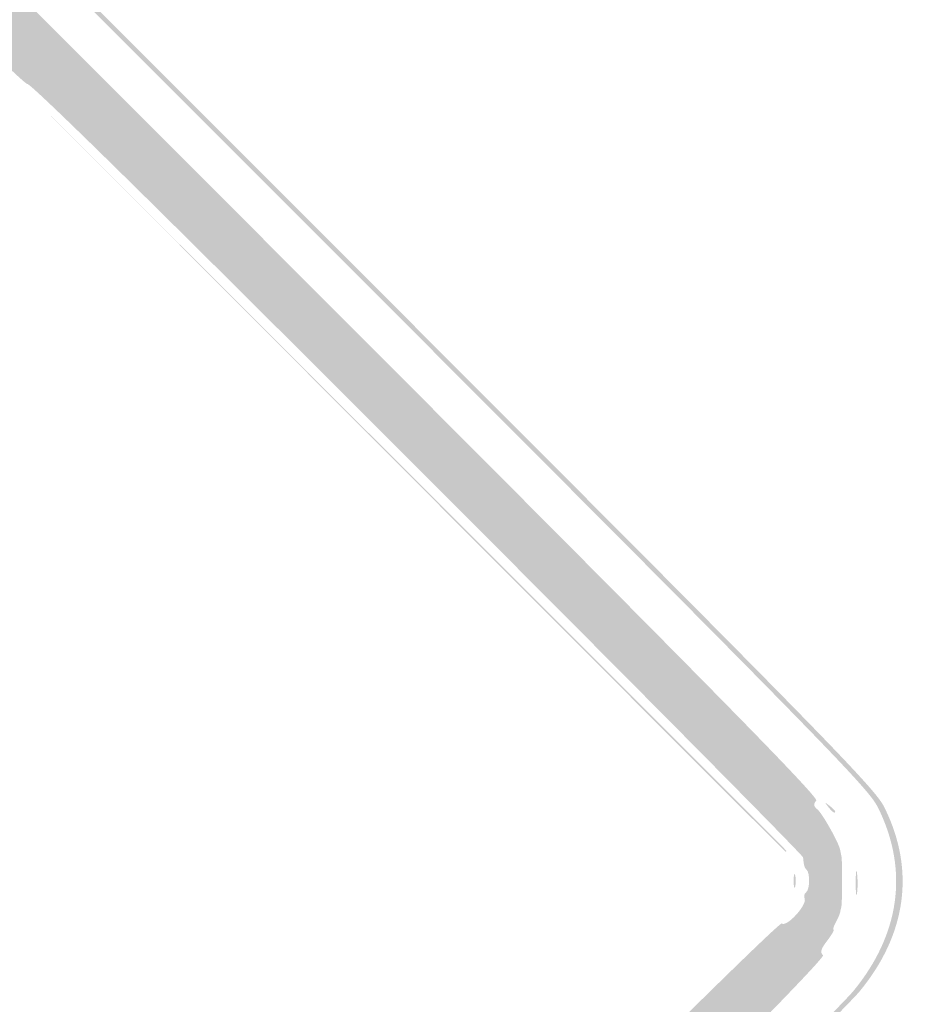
# Model space of a CAD drawing. Header units: inches. Extents: x -25.6 to 25.6, y -25.5 to 25.5.
# Tile 9 of 10: x 12.6 to 25.6, y -1.8 to 12.5. Entities that reach past the tile are written whole.
import ezdxf

# ---------------------------------------------------------------- set-up
doc = ezdxf.new("R2010")
doc.units = ezdxf.units.IN
doc.header["$MEASUREMENT"] = 0

msp = doc.modelspace()

# ---------------------------------------------------------------- hatches: boundary and pattern name
h = msp.add_hatch(color=7)
edge = h.paths.add_edge_path()
edge.add_spline(control_points=[(-0.562, -25.384), (-0.877, -25.296), (-1.314, -25.077), (-1.519, -24.905), (-1.845, -24.633), (-24.626, -1.847), (-24.846, -1.573), (-25.517, -0.737), (-25.628, 0.167), (-25.17, 1.077), (-24.993, 1.429), (-24.691, 1.735), (-13.142, 13.271)], knot_values=[0, 0, 0, 0, 1, 1, 1, 2, 2, 2, 3, 3, 3, 4, 4, 4, 4], degree=3, periodic=0)
edge.add_line((-13.142, 13.271), (-1.296, 25.104))
edge.add_line((-1.296, 25.104), (-0.964, 25.234))
edge.add_spline(control_points=[(-0.964, 25.234), (-0.48, 25.425), (-0.074, 25.482), (0.326, 25.416), (0.675, 25.358), (1.173, 25.164), (1.367, 25.011), (1.432, 24.959), (6.78, 19.624), (13.252, 13.154), (24.562, 1.848), (25.026, 1.377), (25.186, 1.052), (25.627, 0.152), (25.499, -0.775), (24.821, -1.599), (24.358, -2.16), (1.599, -24.863), (1.32, -25.041), (0.747, -25.407), (0.004, -25.543), (-0.562, -25.384)], knot_values=[0, 0, 0, 0, 1, 1, 1, 2, 2, 2, 3, 3, 3, 4, 4, 4, 5, 5, 5, 6, 6, 6, 7, 7, 7, 7], degree=3, periodic=0)
edge = h.paths.add_edge_path(flags=0)
edge.add_spline(control_points=[(0.778, -25.219), (0.933, -25.16), (1.177, -25.038), (1.32, -24.947), (1.599, -24.768), (24.264, -2.16), (24.726, -1.599), (25.405, -0.775), (25.533, 0.152), (25.092, 1.052), (24.932, 1.377), (24.467, 1.849), (13.158, 13.159), (1.527, 24.791), (1.387, 24.93), (1.037, 25.095), (0.364, 25.414), (-0.234, 25.427), (-0.964, 25.14)], knot_values=[0, 0, 0, 0, 1, 1, 1, 2, 2, 2, 3, 3, 3, 4, 4, 4, 5, 5, 5, 6, 6, 6, 6], degree=3, periodic=0)
edge.add_line((-0.964, 25.14), (-1.296, 25.01))
edge.add_line((-1.296, 25.01), (-13.095, 13.224))
edge.add_spline(control_points=[(-13.095, 13.224), (-24.597, 1.734), (-24.899, 1.429), (-25.076, 1.077), (-25.534, 0.167), (-25.423, -0.737), (-24.751, -1.573), (-24.343, -2.081), (-1.603, -24.766), (-1.32, -24.947), (-1.092, -25.093), (-0.688, -25.263), (-0.401, -25.333), (-0.177, -25.388), (0.502, -25.322), (0.778, -25.219)], knot_values=[0, 0, 0, 0, 1, 1, 1, 2, 2, 2, 3, 3, 3, 4, 4, 4, 5, 5, 5, 5], degree=3, periodic=0)
h = msp.add_hatch(color=7)
edge = h.paths.add_edge_path()
edge.add_spline(control_points=[(-0.074, -24.603), (-0.091, -24.574), (-0.164, -24.562), (-0.235, -24.576), (-0.305, -24.591), (-0.383, -24.583), (-0.407, -24.559), (-0.43, -24.535), (-0.495, -24.509), (-0.55, -24.5), (-0.605, -24.492), (-0.734, -24.429), (-0.837, -24.361), (-0.979, -24.267), (-1.038, -24.25), (-1.079, -24.291), (-1.12, -24.332), (-3.971, -21.508), (-12.74, -12.74), (-21.797, -3.683), (-24.333, -1.121), (-24.289, -1.077), (-24.244, -1.033), (-24.258, -0.986), (-24.351, -0.864), (-24.417, -0.778), (-24.458, -0.707), (-24.443, -0.707), (-24.428, -0.707), (-24.442, -0.659), (-24.474, -0.601), (-24.506, -0.543), (-24.535, -0.474), (-24.539, -0.448), (-24.543, -0.422), (-24.55, -0.39), (-24.555, -0.377), (-24.568, -0.343), (-24.57, 0.298), (-24.557, 0.354), (-24.551, 0.379), (-24.543, 0.422), (-24.538, 0.448), (-24.525, 0.534), (-24.28, 0.983), (-24.229, 1.014), (-24.194, 1.036), (-24.196, 1.067), (-24.236, 1.115), (-24.285, 1.174), (-22.46, 3.019), (-12.763, 12.716), (-3.318, 22.162), (-1.22, 24.237), (-1.165, 24.192), (-1.113, 24.148), (-1.082, 24.155), (-1.019, 24.224), (-0.945, 24.306), (-0.772, 24.395), (-0.448, 24.518), (-0.37, 24.547), (-0.169, 24.571), (0, 24.571), (0.169, 24.571), (0.37, 24.547), (0.448, 24.518), (0.754, 24.402), (0.946, 24.307), (0.996, 24.246), (1.038, 24.196), (1.064, 24.194), (1.117, 24.238), (1.173, 24.285), (3.192, 22.288), (12.716, 12.763), (22.241, 3.239), (24.237, 1.22), (24.191, 1.164), (24.147, 1.111), (24.151, 1.084), (24.21, 1.035), (24.282, 0.974), (24.524, 0.544), (24.538, 0.448), (24.543, 0.422), (24.551, 0.379), (24.557, 0.354), (24.57, 0.298), (24.568, -0.343), (24.555, -0.377), (24.55, -0.39), (24.543, -0.422), (24.539, -0.448), (24.535, -0.474), (24.506, -0.543), (24.474, -0.601), (24.442, -0.659), (24.428, -0.707), (24.443, -0.707), (24.458, -0.707), (24.417, -0.778), (24.351, -0.864), (24.258, -0.986), (24.244, -1.033), (24.289, -1.077), (24.333, -1.121), (21.797, -3.683), (12.74, -12.74), (3.971, -21.508), (1.12, -24.332), (1.079, -24.291), (1.038, -24.25), (0.979, -24.267), (0.837, -24.361), (0.734, -24.429), (0.605, -24.492), (0.55, -24.5), (0.495, -24.509), (0.43, -24.535), (0.407, -24.559), (0.383, -24.583), (0.305, -24.591), (0.235, -24.576), (0.164, -24.562), (0.091, -24.574), (0.074, -24.603), (0.056, -24.631), (0.023, -24.654), (0, -24.654), (-0.023, -24.654), (-0.056, -24.631), (-0.074, -24.603)], knot_values=[0, 0, 0, 0, 1, 1, 1, 2, 2, 2, 3, 3, 3, 4, 4, 4, 5, 5, 5, 6, 6, 6, 7, 7, 7, 8, 8, 8, 9, 9, 9, 10, 10, 10, 11, 11, 11, 12, 12, 12, 13, 13, 13, 14, 14, 14, 15, 15, 15, 16, 16, 16, 17, 17, 17, 18, 18, 18, 19, 19, 19, 20, 20, 20, 21, 21, 21, 22, 22, 22, 23, 23, 23, 24, 24, 24, 25, 25, 25, 26, 26, 26, 27, 27, 27, 28, 28, 28, 29, 29, 29, 30, 30, 30, 31, 31, 31, 32, 32, 32, 33, 33, 33, 34, 34, 34, 35, 35, 35, 36, 36, 36, 37, 37, 37, 38, 38, 38, 39, 39, 39, 40, 40, 40, 41, 41, 41, 42, 42, 42, 43, 43, 43, 44, 44, 44, 44], degree=3, periodic=0)
edge = h.paths.add_edge_path(flags=0)
edge.add_spline(control_points=[(0.296, -24.024), (0.496, -23.939), (0.687, -23.734), (0.611, -23.687), (0.575, -23.665), (4.673, -19.533), (12.096, -12.111), (20.323, -3.884), (23.652, -0.583), (23.692, -0.616), (23.762, -0.674), (24.059, -0.35), (24.023, -0.256), (24.01, -0.22), (24.019, -0.179), (24.044, -0.164), (24.097, -0.131), (24.104, 0.11), (24.053, 0.161), (24.019, 0.195), (24.013, 0.216), (24, 0.341), (23.997, 0.373), (21.476, 2.918), (18.399, 5.996), (14.658, 9.737), (12.786, 11.578), (12.752, 11.55), (12.676, 11.487), (0.592, 23.578), (0.661, 23.647), (0.697, 23.683), (0.664, 23.74), (0.543, 23.846), (0.45, 23.928), (0.348, 23.997), (0.317, 24), (0.217, 24.009), (0.167, 24.022), (0.082, 24.061), (0.037, 24.082), (-0.037, 24.082), (-0.082, 24.061), (-0.167, 24.022), (-0.217, 24.009), (-0.317, 24), (-0.348, 23.997), (-0.45, 23.928), (-0.543, 23.846), (-0.664, 23.74), (-0.697, 23.683), (-0.661, 23.647), (-0.592, 23.578), (-12.676, 11.487), (-12.752, 11.55), (-12.786, 11.578), (-14.658, 9.737), (-18.399, 5.996), (-21.476, 2.918), (-23.997, 0.373), (-24, 0.341), (-24.013, 0.216), (-24.019, 0.195), (-24.053, 0.161), (-24.104, 0.11), (-24.097, -0.131), (-24.044, -0.164), (-24.019, -0.179), (-24.009, -0.218), (-24.021, -0.249), (-24.056, -0.341), (-23.76, -0.673), (-23.693, -0.617), (-23.652, -0.583), (-20.436, -3.77), (-12.096, -12.111), (-4.673, -19.533), (-0.575, -23.665), (-0.611, -23.687), (-0.651, -23.712), (-0.636, -23.756), (-0.557, -23.84), (-0.34, -24.076), (0.002, -24.15), (0.296, -24.024)], knot_values=[0, 0, 0, 0, 1, 1, 1, 2, 2, 2, 3, 3, 3, 4, 4, 4, 5, 5, 5, 6, 6, 6, 7, 7, 7, 8, 8, 8, 9, 9, 9, 10, 10, 10, 11, 11, 11, 12, 12, 12, 13, 13, 13, 14, 14, 14, 15, 15, 15, 16, 16, 16, 17, 17, 17, 18, 18, 18, 19, 19, 19, 20, 20, 20, 21, 21, 21, 22, 22, 22, 23, 23, 23, 24, 24, 24, 25, 25, 25, 26, 26, 26, 27, 27, 27, 28, 28, 28, 28], degree=3, periodic=0)
h = msp.add_hatch(color=7)
edge = h.paths.add_edge_path()
edge.add_line((18.243, 5.928), (12.751, 11.432))
edge.add_line((12.751, 11.432), (18.255, 5.94))
edge.add_spline(control_points=[(18.255, 5.94), (21.282, 2.919), (23.759, 0.443), (23.759, 0.436), (23.759, 0.43), (23.753, 0.424), (23.747, 0.424), (23.74, 0.424), (21.264, 2.901), (18.243, 5.928)], knot_values=[0, 0, 0, 0, 1, 1, 1, 2, 2, 2, 3, 3, 3, 3], degree=3, periodic=0)
h = msp.add_hatch(color=7)
edge = h.paths.add_edge_path()
edge.add_spline(control_points=[(24.366, 1.072), (24.307, 1.147), (24.309, 1.149), (24.383, 1.09), (24.429, 1.055), (24.466, 1.018), (24.466, 1.008), (24.466, 0.969), (24.427, 0.994), (24.366, 1.072)], knot_values=[0, 0, 0, 0, 1, 1, 1, 2, 2, 2, 3, 3, 3, 3], degree=3, periodic=0)
h = msp.add_hatch(color=7)
edge = h.paths.add_edge_path()
edge.add_spline(control_points=[(24.763, -0.024), (24.764, 0.132), (24.772, 0.19), (24.783, 0.105), (24.793, 0.02), (24.793, -0.107), (24.782, -0.178), (24.772, -0.248), (24.763, -0.179), (24.763, -0.024)], knot_values=[0, 0, 0, 0, 1, 1, 1, 2, 2, 2, 3, 3, 3, 3], degree=3, periodic=0)
h = msp.add_hatch(color=7)
edge = h.paths.add_edge_path()
edge.add_spline(control_points=[(23.864, 0), (23.864, 0.091), (23.874, 0.128), (23.886, 0.082), (23.897, 0.037), (23.897, -0.037), (23.886, -0.082), (23.874, -0.128), (23.864, -0.091), (23.864, 0)], knot_values=[0, 0, 0, 0, 1, 1, 1, 2, 2, 2, 3, 3, 3, 3], degree=3, periodic=0)

doc.saveas('drawing.dxf')
